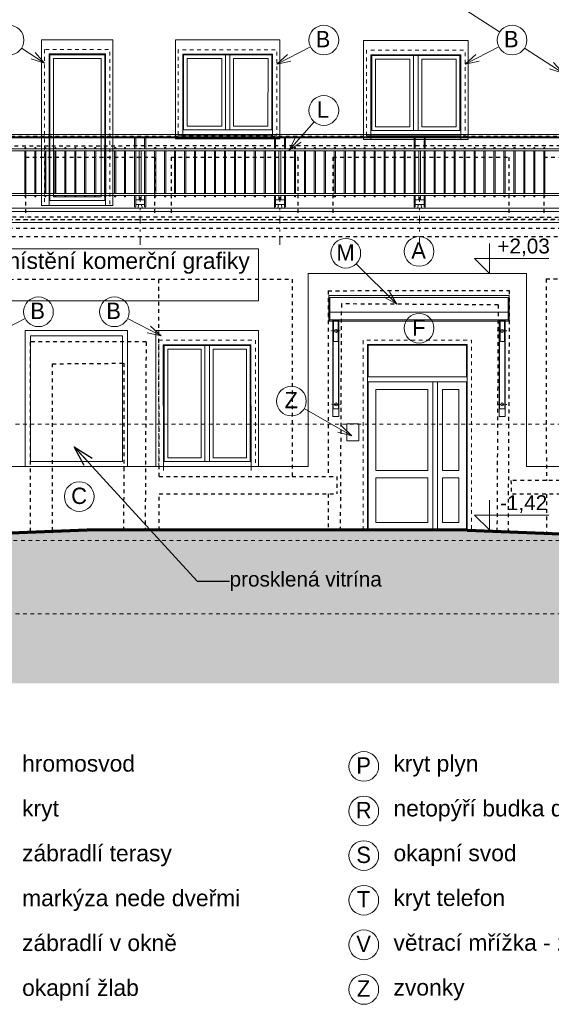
# Model space of a CAD drawing. Extents: x -52945 to 232648, y -59447 to 21255.
# Tile 9 of 21: x 2315 to 9473, y -33052 to -19807. Entities that reach past the tile are written whole.
import ezdxf

# ---------------------------------------------------------------- set-up
doc = ezdxf.new("R2010")
doc.units = 0
doc.header["$MEASUREMENT"] = 0
for name, pattern in [('Čerchovaná S', [290, 100, -80, 30, -80]), ('ČERCHOVANÁ2', [5, 2.5, -1.25, 0, -1.25]), ('čárkovaná S', [100, 50, -50]), ('ČÁRKOVANÁ2', [9.525, 6.35, -3.175])]:
    doc.linetypes.add(name, pattern=pattern)
doc.layers.add('2D kreslení - obecné_Číslo_pera__241', color=9, linetype='Continuous', lineweight=13, true_color=0x808080)
doc.layers.add('vodorovné konstrukce_Číslo_pera__241', color=9, linetype='Continuous', lineweight=13, true_color=0x808080)
for name, color, linetype, lineweight in [('2D VÝPLNĚ_Číslo_pera__4', 91, 'Continuous', 13), ('2D ČÁRY_Číslo_pera__1', 7, 'Continuous', 15), ('2D ČÁRY_Číslo_pera__3', 150, 'Continuous', 13), ('blok I_komíny_Číslo_pera__1', 7, 'Continuous', 15), ('blok P_pohled2_ADSL_Číslo_pera__1', 7, 'Continuous', 15), ('blok P_pohled2_fasáda_Číslo_pera__1', 7, 'Continuous', 15), ('blok P_pohled2_fasáda_Číslo_pera__2', 1, 'Continuous', 25), ('blok P_pohled2_okna_Číslo_pera__2', 1, 'Continuous', 25), ('blok P_pohled2_terén_Číslo_pera__6', 190, 'Continuous', 70), ('KRESBA_Číslo_pera__1', 7, 'Continuous', 15), ('KRESBA_Číslo_pera__4', 91, 'Continuous', 13), ('OSY_Číslo_pera__1', 7, 'Continuous', 15), ('POZNÁMKY.POPISKA_Číslo_pera__4', 91, 'Continuous', 13), ('POZNÁMKY.TEXT_Číslo_pera__4', 91, 'Continuous', 13), ('čárkovaná_Číslo_pera__1', 7, 'Continuous', 15), ('ŠROUBY_Číslo_pera__3', 150, 'Continuous', 13)]:
    doc.layers.add(name, color=color, linetype=linetype, lineweight=lineweight)
doc.layers.add('vodorovné konstrukce', color=7, linetype='Continuous')
doc.styles.add('GENERATED_STYLE_1', font='arial.ttf')
doc.styles.add('GENERATED_STYLE_3', font='txt')
doc.styles.get("Standard").update_dxf_attribs({"font": 'txt', "bigfont": 'BIGFONT.SHX'})
doc.dimstyles.new('GENERATED_STYLE__3', dxfattribs={"dimtxt": 0.18, "dimasz": 273.6, "dimexe": 0.18, "dimexo": 0.0625, "dimgap": 0.09, "dimtad": 0, "dimtih": 1, "dimtoh": 1, "dimdec": 4, "dimzin": 0, "dimdsep": 46, "dimtxsty": 'Standard', "dimcen": 0.09, "dimadec": 0, "dimazin": 0, "dimtfac": 1, "dimtdec": 4, "dimtmove": 0, "dimatfit": 3, "dimldrblk": 'ARROWHEAD_3', "dimfxl": 1, "dimtolj": 1, "dimtzin": 0, "dimarcsym": 0})

# ---------------------------------------------------------------- blocks, each defined once
blk = doc.blocks.new('LINE_12027', base_point=(8313, -20403))
at = {"layer": 'vodorovné konstrukce_Číslo_pera__241', "linetype": 'Continuous'}
for q in [(8766, -20172), (8456, -20274), (8502, -20363)]:
    blk.add_line((8313, -20403), q, dxfattribs=at)
blk = doc.blocks.new('LINE_12028', base_point=(9632, -20526))
at = {"layer": 'vodorovné konstrukce_Číslo_pera__241', "linetype": 'Continuous'}
for q in [(9112, -20190), (9503, -20383), (9448, -20467)]:
    blk.add_line((9632, -20526), q, dxfattribs=at)
blk = doc.blocks.new('LINE_12029', base_point=(7918, -19416))
at = {"layer": 'vodorovné konstrukce_Číslo_pera__241', "linetype": 'Continuous'}
for q in [(8776, -19972), (8101, -19475), (8047, -19559)]:
    blk.add_line((7918, -19416), q, dxfattribs=at)
blk = doc.blocks.new('LINE_12031', base_point=(2651, -20392))
at = {"layer": 'vodorovné konstrukce_Číslo_pera__241', "linetype": 'Continuous'}
for q in [(2340, -20190), (2522, -20248), (2468, -20332)]:
    blk.add_line((2651, -20392), q, dxfattribs=at)
blk = doc.blocks.new('LINE_12047', base_point=(5778, -20403))
at = {"layer": 'vodorovné konstrukce_Číslo_pera__241', "linetype": 'Continuous'}
for q in [(6232, -20172), (5922, -20274), (5967, -20363)]:
    blk.add_line((5778, -20403), q, dxfattribs=at)
blk = doc.blocks.new('LINE_12038', base_point=(1937, -24058))
at = {"layer": 'vodorovné konstrukce_Číslo_pera__241', "linetype": 'Continuous'}
for q in [(2390, -23827), (2080, -23929), (2125, -24018)]:
    blk.add_line((1937, -24058), q, dxfattribs=at)
blk = doc.blocks.new('LINE_12039', base_point=(4222, -24058))
at = {"layer": 'vodorovné konstrukce_Číslo_pera__241', "linetype": 'Continuous'}
for q in [(3768, -23827), (4078, -23929), (4033, -24018)]:
    blk.add_line((4222, -24058), q, dxfattribs=at)
blk = doc.blocks.new('LINE_12045', base_point=(7391, -23635))
at = {"layer": 'vodorovné konstrukce_Číslo_pera__241', "linetype": 'Continuous'}
for q in [(6847, -23091), (7224, -23538), (7295, -23468)]:
    blk.add_line((7391, -23635), q, dxfattribs=at)
blk = doc.blocks.new('LINE_12046', base_point=(6787, -25406))
at = {"layer": 'vodorovné konstrukce_Číslo_pera__241', "linetype": 'Continuous'}
for q in [(6146, -25037), (6650, -25270), (6600, -25356)]:
    blk.add_line((6787, -25406), q, dxfattribs=at)
blk = doc.blocks.new('LINE_12048', base_point=(5943, -21562))
at = {"layer": 'vodorovné konstrukce_Číslo_pera__241', "linetype": 'Continuous'}
for q in [(6278, -21179), (6028, -21388), (6104, -21454)]:
    blk.add_line((5943, -21562), q, dxfattribs=at)
blk = doc.blocks.new('ARROWHEAD_3')
at = {"linetype": 'Continuous'}
blk.add_line((0, 0), (-1, 0), dxfattribs=at)
at = {"linetype": 'Continuous', "flags": 128}
blk.add_lwpolyline([(-1, 0.2679), (0, 0), (-1, -0.2679)], dxfattribs=at)

msp = doc.modelspace()

# ---------------------------------------------------------------- hatches: boundary and pattern name
at = {"layer": '2D VÝPLNĚ_Číslo_pera__4', "linetype": 'Continuous'}
msp.add_hatch(color=256, dxfattribs=at).paths.add_polyline_path([(-5492, -26889), (-5492, -28732), (53131, -28732), (53131, -26436), (48031, -26438), (40438, -26636), (23061, -26648), (15504, -26716), (15503, -26811), (11778, -26811), (8342, -26674), (3222, -26670), (-116, -26796), (-115, -26866)], flags=0)

# ---------------------------------------------------------------- linework, layer by layer
at = {"layer": '2D kreslení - obecné_Číslo_pera__241', "linetype": 'Continuous'}
for centre in [(2172, -20081), (6410, -20081), (8944, -20081), (6410, -21028), (6706, -22949), (7692, -22924), (2568, -23736), (3590, -23736), (7692, -23958), (5973, -24937), (3118, -26222), (6948, -29852), (6948, -30452), (6948, -31052), (6948, -31652), (6948, -32252), (6948, -32852)]:
    msp.add_circle(centre, 200, dxfattribs=at)
at = {"layer": '2D ČÁRY_Číslo_pera__1', "linetype": 'Continuous'}
for p, q in [((65, -21384), (15334, -21384)), ((85, -21350), (15314, -21350)), ((99, -21395), (15302, -21395)), ((99, -21545), (15302, -21545)), ((99, -21570), (15302, -21570)), ((3924, -21540), (3949, -21540)), ((3924, -21545), (3924, -21540)), ((3924, -22145), (3924, -21570)), ((3949, -21545), (3949, -21540)), ((3949, -22145), (3949, -21570)), ((5806, -21540), (5831, -21540)), ((5806, -21545), (5806, -21540)), ((5806, -22145), (5806, -21570)), ((5831, -21545), (5831, -21540)), ((5831, -22145), (5831, -21570)), ((7688, -21540), (7713, -21540)), ((7688, -21545), (7688, -21540)), ((7688, -22145), (7688, -21570)), ((7713, -21545), (7713, -21540)), ((7713, -22145), (7713, -21570)), ((99, -22145), (15302, -22145)), ((99, -22170), (15302, -22170)), ((3877, -22231), (3997, -22231)), ((3924, -22231), (3924, -22170)), ((3949, -22231), (3949, -22170)), ((5759, -22231), (5879, -22231)), ((5806, -22231), (5806, -22170)), ((5831, -22231), (5831, -22170)), ((7640, -22231), (7760, -22231)), ((7688, -22231), (7688, -22170)), ((7713, -22231), (7713, -22170)), ((-138, -22342), (15538, -22342)), ((3877, -22291), (3997, -22291)), ((5759, -22291), (5879, -22291)), ((7640, -22291), (7760, -22291)), ((-360, -22385), (15761, -22385)), ((-360, -22535), (15761, -22535)), ((9139, -23219), (6200, -23219)), ((6200, -25819), (6200, -23219)), ((9139, -25819), (9139, -23219)), ((7009, -24610), (7009, -24187)), ((8329, -24610), (8329, -24188)), ((6200, -25819), (-247, -25819)), ((11778, -25819), (9139, -25819))]:
    msp.add_line(p, q, dxfattribs=at)
at = {"layer": '2D ČÁRY_Číslo_pera__1', "linetype": 'čárkovaná S'}
msp.add_line((99, -21375), (15302, -21375), dxfattribs=at)
at = {"layer": '2D ČÁRY_Číslo_pera__1', "linetype": 'Continuous', "flags": 128}
for points in [[(3471, -22308), (3571, -22308), (3571, -20077), (2611, -20077), (2611, -22308), (2710, -22308)], [(5718, -21360), (5718, -21410), (5818, -21410), (5819, -20079), (4411, -20079), (4411, -21410), (4511, -21410), (4511, -21360)], [(8253, -21368), (8253, -21418), (8353, -21418), (8353, -20087), (6946, -20087), (6945, -21418), (7045, -21418), (7045, -21368)], [(5145, -21290), (5145, -20280), (5085, -20280), (5085, -21290)], [(7679, -21298), (7679, -20288), (7619, -20288), (7619, -21298)], [(3862, -21395), (3862, -21545)], [(3877, -21545), (3877, -21395)], [(3997, -21395), (3997, -21545)], [(4012, -21545), (4012, -21395)], [(5744, -21395), (5744, -21545)], [(5759, -21545), (5759, -21395)], [(5879, -21395), (5879, -21545)], [(5894, -21545), (5894, -21395)], [(7625, -21395), (7625, -21545)], [(7640, -21545), (7640, -21395)], [(7760, -21395), (7760, -21545)], [(7775, -21545), (7775, -21395)], [(2399, -21545), (2399, -21525), (2384, -21525), (2384, -21545)], [(2384, -21570), (2384, -22145)], [(2399, -22145), (2399, -21570)], [(2534, -21545), (2534, -21525), (2519, -21525), (2519, -21545)], [(2519, -21570), (2519, -22145)], [(2534, -22145), (2534, -21570)], [(2668, -21545), (2668, -21525), (2653, -21525), (2653, -21545)], [(2653, -21570), (2653, -22145)], [(2668, -22145), (2668, -21570)], [(2802, -21545), (2802, -21525), (2787, -21525), (2787, -21545)], [(2787, -21570), (2787, -22145)], [(2802, -22145), (2802, -21570)], [(2936, -21545), (2936, -21525), (2921, -21525), (2921, -21545)], [(2921, -21570), (2921, -22145)], [(2936, -22145), (2936, -21570)], [(3071, -21545), (3071, -21525), (3056, -21525), (3056, -21545)], [(3056, -21570), (3056, -22145)], [(3071, -22145), (3071, -21570)], [(3205, -21545), (3205, -21525), (3190, -21525), (3190, -21545)], [(3190, -21570), (3190, -22145)], [(3205, -22145), (3205, -21570)], [(3339, -21545), (3339, -21525), (3324, -21525), (3324, -21545)], [(3324, -21570), (3324, -22145)], [(3339, -22145), (3339, -21570)], [(3473, -21545), (3473, -21525), (3458, -21525), (3458, -21545)], [(3458, -21570), (3458, -22145)], [(3473, -22145), (3473, -21570)], [(3608, -21545), (3608, -21525), (3593, -21525), (3593, -21545)], [(3593, -21570), (3593, -22145)], [(3608, -22145), (3608, -21570)], [(3742, -21545), (3742, -21525), (3727, -21525), (3727, -21545)], [(3727, -21570), (3727, -22145)], [(3742, -22145), (3742, -21570)], [(3862, -21570), (3862, -22145)], [(3877, -22145), (3877, -21570)], [(3997, -21570), (3997, -22145)], [(4012, -22145), (4012, -21570)], [(4147, -21545), (4147, -21525), (4132, -21525), (4132, -21545)], [(4132, -21570), (4132, -22145)], [(4147, -22145), (4147, -21570)], [(4281, -21545), (4281, -21525), (4266, -21525), (4266, -21545)], [(4266, -21570), (4266, -22145)], [(4281, -22145), (4281, -21570)], [(4415, -21545), (4415, -21525), (4400, -21525), (4400, -21545)], [(4400, -21570), (4400, -22145)], [(4415, -22145), (4415, -21570)], [(4550, -21545), (4550, -21525), (4535, -21525), (4535, -21545)], [(4535, -21570), (4535, -22145)], [(4550, -22145), (4550, -21570)], [(4684, -21545), (4684, -21525), (4669, -21525), (4669, -21545)], [(4669, -21570), (4669, -22145)], [(4684, -22145), (4684, -21570)], [(4818, -21545), (4818, -21525), (4803, -21525), (4803, -21545)], [(4803, -21570), (4803, -22145)], [(4818, -22145), (4818, -21570)], [(4952, -21545), (4952, -21525), (4937, -21525), (4937, -21545)], [(4937, -21570), (4937, -22145)], [(4952, -22145), (4952, -21570)], [(5087, -21545), (5087, -21525), (5072, -21525), (5072, -21545)], [(5072, -21570), (5072, -22145)], [(5087, -22145), (5087, -21570)], [(5221, -21545), (5221, -21525), (5206, -21525), (5206, -21545)], [(5206, -21570), (5206, -22145)], [(5221, -22145), (5221, -21570)], [(5355, -21545), (5355, -21525), (5340, -21525), (5340, -21545)], [(5340, -21570), (5340, -22145)], [(5355, -22145), (5355, -21570)], [(5489, -21545), (5489, -21525), (5474, -21525), (5474, -21545)], [(5474, -21570), (5474, -22145)], [(5489, -22145), (5489, -21570)], [(5609, -21545), (5609, -21525), (5624, -21525), (5624, -21545)], [(5624, -21545), (5624, -21525), (5609, -21525), (5609, -21545)], [(5609, -22145), (5609, -21570)], [(5609, -21570), (5609, -22145)], [(5624, -21570), (5624, -22145)], [(5624, -22145), (5624, -21570)], [(5744, -21570), (5744, -22145)], [(5759, -22145), (5759, -21570)], [(5879, -21570), (5879, -22145)], [(5894, -22145), (5894, -21570)], [(6029, -21545), (6029, -21525), (6014, -21525), (6014, -21545)], [(6029, -21545), (6029, -21525), (6014, -21525), (6014, -21545)], [(6014, -21570), (6014, -22145)], [(6014, -21570), (6014, -22145)], [(6029, -22145), (6029, -21570)], [(6029, -22145), (6029, -21570)], [(6163, -21545), (6163, -21525), (6148, -21525), (6148, -21545)], [(6148, -21570), (6148, -22145)], [(6163, -22145), (6163, -21570)], [(6297, -21545), (6297, -21525), (6282, -21525), (6282, -21545)], [(6282, -21570), (6282, -22145)], [(6297, -22145), (6297, -21570)], [(6431, -21545), (6431, -21525), (6416, -21525), (6416, -21545)], [(6416, -21570), (6416, -22145)], [(6431, -22145), (6431, -21570)], [(6566, -21545), (6566, -21525), (6551, -21525), (6551, -21545)], [(6551, -21570), (6551, -22145)], [(6566, -22145), (6566, -21570)], [(6700, -21545), (6700, -21525), (6685, -21525), (6685, -21545)], [(6685, -21570), (6685, -22145)], [(6700, -22145), (6700, -21570)], [(6834, -21545), (6834, -21525), (6819, -21525), (6819, -21545)], [(6819, -21570), (6819, -22145)], [(6834, -22145), (6834, -21570)], [(6968, -21545), (6968, -21525), (6953, -21525), (6953, -21545)], [(6953, -21570), (6953, -22145)], [(6968, -22145), (6968, -21570)], [(7102, -21545), (7102, -21525), (7087, -21525), (7087, -21545)], [(7087, -21570), (7087, -22145)], [(7102, -22145), (7102, -21570)], [(7237, -21545), (7237, -21525), (7222, -21525), (7222, -21545)], [(7222, -21570), (7222, -22145)], [(7237, -22145), (7237, -21570)], [(7371, -21545), (7371, -21525), (7356, -21525), (7356, -21545)], [(7356, -21570), (7356, -22145)], [(7371, -22145), (7371, -21570)], [(7505, -21545), (7505, -21525), (7490, -21525), (7490, -21545)], [(7505, -21545), (7505, -21525), (7490, -21525), (7490, -21545)], [(7490, -21570), (7490, -22145)], [(7490, -21570), (7490, -22145)], [(7505, -22145), (7505, -21570)], [(7505, -22145), (7505, -21570)], [(7625, -21570), (7625, -22145)], [(7640, -22145), (7640, -21570)], [(7760, -21570), (7760, -22145)], [(7775, -22145), (7775, -21570)], [(7910, -21545), (7910, -21525), (7895, -21525), (7895, -21545)], [(7895, -21570), (7895, -22145)], [(7910, -22145), (7910, -21570)], [(8044, -21545), (8044, -21525), (8029, -21525), (8029, -21545)], [(8029, -21570), (8029, -22145)], [(8044, -22145), (8044, -21570)], [(8179, -21545), (8179, -21525), (8164, -21525), (8164, -21545)], [(8164, -21570), (8164, -22145)], [(8179, -22145), (8179, -21570)], [(8313, -21545), (8313, -21525), (8298, -21525), (8298, -21545)], [(8298, -21570), (8298, -22145)], [(8313, -22145), (8313, -21570)], [(8447, -21545), (8447, -21525), (8432, -21525), (8432, -21545)], [(8432, -21570), (8432, -22145)], [(8447, -22145), (8447, -21570)], [(8581, -21545), (8581, -21525), (8566, -21525), (8566, -21545)], [(8566, -21570), (8566, -22145)], [(8581, -22145), (8581, -21570)], [(8716, -21545), (8716, -21525), (8701, -21525), (8701, -21545)], [(8701, -21570), (8701, -22145)], [(8716, -22145), (8716, -21570)], [(8850, -21545), (8850, -21525), (8835, -21525), (8835, -21545)], [(8835, -21570), (8835, -22145)], [(8850, -22145), (8850, -21570)], [(8984, -21545), (8984, -21525), (8969, -21525), (8969, -21545)], [(8969, -21570), (8969, -22145)], [(8984, -22145), (8984, -21570)], [(9118, -21545), (9118, -21525), (9103, -21525), (9103, -21545)], [(9103, -21570), (9103, -22145)], [(9118, -22145), (9118, -21570)], [(9253, -21545), (9253, -21525), (9238, -21525), (9238, -21545)], [(9238, -21570), (9238, -22145)], [(9253, -22145), (9253, -21570)], [(9387, -21545), (9387, -21525), (9372, -21525), (9372, -21545)], [(9372, -21570), (9372, -22145)], [(9387, -22145), (9387, -21570)], [(2384, -22170), (2384, -22190), (2399, -22190), (2399, -22170)], [(2519, -22170), (2519, -22190), (2534, -22190), (2534, -22170)], [(2653, -22170), (2653, -22190), (2668, -22190), (2668, -22170)], [(2787, -22170), (2787, -22190), (2802, -22190), (2802, -22170)], [(2921, -22170), (2921, -22190), (2936, -22190), (2936, -22170)], [(3056, -22170), (3056, -22190), (3071, -22190), (3071, -22170)], [(3190, -22170), (3190, -22190), (3205, -22190), (3205, -22170)], [(3324, -22170), (3324, -22190), (3339, -22190), (3339, -22170)], [(3458, -22170), (3458, -22190), (3473, -22190), (3473, -22170)], [(3593, -22170), (3593, -22190), (3608, -22190), (3608, -22170)], [(3727, -22170), (3727, -22190), (3742, -22190), (3742, -22170)], [(3862, -22170), (3862, -22322), (3869, -22329), (3877, -22322), (3877, -22170)], [(3997, -22170), (3997, -22322), (4004, -22329), (4012, -22322), (4012, -22170)], [(4132, -22170), (4132, -22190), (4147, -22190), (4147, -22170)], [(4266, -22170), (4266, -22190), (4281, -22190), (4281, -22170)], [(4400, -22170), (4400, -22190), (4415, -22190), (4415, -22170)], [(4535, -22170), (4535, -22190), (4550, -22190), (4550, -22170)], [(4669, -22170), (4669, -22190), (4684, -22190), (4684, -22170)], [(4803, -22170), (4803, -22190), (4818, -22190), (4818, -22170)], [(4937, -22170), (4937, -22190), (4952, -22190), (4952, -22170)], [(5072, -22170), (5072, -22190), (5087, -22190), (5087, -22170)], [(5206, -22170), (5206, -22190), (5221, -22190), (5221, -22170)], [(5340, -22170), (5340, -22190), (5355, -22190), (5355, -22170)], [(5474, -22170), (5474, -22190), (5489, -22190), (5489, -22170)], [(5624, -22170), (5624, -22190), (5609, -22190), (5609, -22170)], [(5609, -22170), (5609, -22190), (5624, -22190), (5624, -22170)], [(5744, -22170), (5744, -22322), (5751, -22329), (5759, -22322), (5759, -22170)], [(5879, -22170), (5879, -22322), (5886, -22329), (5894, -22322), (5894, -22170)], [(6014, -22170), (6014, -22190), (6029, -22190), (6029, -22170)], [(6014, -22170), (6014, -22190), (6029, -22190), (6029, -22170)], [(6148, -22170), (6148, -22190), (6163, -22190), (6163, -22170)], [(6282, -22170), (6282, -22190), (6297, -22190), (6297, -22170)], [(6416, -22170), (6416, -22190), (6431, -22190), (6431, -22170)], [(6551, -22170), (6551, -22190), (6566, -22190), (6566, -22170)], [(6685, -22170), (6685, -22190), (6700, -22190), (6700, -22170)], [(6819, -22170), (6819, -22190), (6834, -22190), (6834, -22170)], [(6953, -22170), (6953, -22190), (6968, -22190), (6968, -22170)], [(7087, -22170), (7087, -22190), (7102, -22190), (7102, -22170)], [(7222, -22170), (7222, -22190), (7237, -22190), (7237, -22170)], [(7356, -22170), (7356, -22190), (7371, -22190), (7371, -22170)], [(7490, -22170), (7490, -22190), (7505, -22190), (7505, -22170)], [(7490, -22170), (7490, -22190), (7505, -22190), (7505, -22170)], [(7625, -22170), (7625, -22322), (7633, -22329), (7640, -22322), (7640, -22170)], [(7760, -22170), (7760, -22322), (7768, -22329), (7775, -22322), (7775, -22170)], [(7895, -22170), (7895, -22190), (7910, -22190), (7910, -22170)], [(8029, -22170), (8029, -22190), (8044, -22190), (8044, -22170)], [(8164, -22170), (8164, -22190), (8179, -22190), (8179, -22170)], [(8298, -22170), (8298, -22190), (8313, -22190), (8313, -22170)], [(8432, -22170), (8432, -22190), (8447, -22190), (8447, -22170)], [(8566, -22170), (8566, -22190), (8581, -22190), (8581, -22170)], [(8701, -22170), (8701, -22190), (8716, -22190), (8716, -22170)], [(8835, -22170), (8835, -22190), (8850, -22190), (8850, -22170)], [(8969, -22170), (8969, -22190), (8984, -22190), (8984, -22170)], [(9103, -22170), (9103, -22190), (9118, -22190), (9118, -22170)], [(9238, -22170), (9238, -22190), (9253, -22190), (9253, -22170)], [(9372, -22170), (9372, -22190), (9387, -22190), (9387, -22170)], [(3921, -22291), (3907, -22342)], [(3953, -22291), (3967, -22342)], [(5802, -22291), (5789, -22342)], [(5835, -22291), (5848, -22342)], [(7684, -22291), (7670, -22342)], [(7717, -22291), (7730, -22342)], [(3769, -25819), (3769, -23988), (2389, -23988), (2389, -25819)], [(4149, -25819), (4149, -23988), (5529, -23988), (5530, -25819)], [(4810, -25749), (4810, -24189), (4870, -24189), (4870, -25749)], [(4250, -25819), (4250, -25869)], [(5430, -25869), (5430, -25819)]]:
    msp.add_lwpolyline(points, dxfattribs=at)
at = {"layer": '2D ČÁRY_Číslo_pera__1', "linetype": 'čárkovaná S', "flags": 128}
for points in [[(2651, -20208), (2651, -22308), (3531, -22308), (3531, -20208)], [(4451, -21360), (5778, -21360), (5779, -20210), (4451, -20210)], [(6985, -21368), (8313, -21368), (8313, -20218), (6986, -20218)], [(5489, -25819), (4189, -25819), (4189, -24119), (5489, -24119)], [(6940, -26670), (6939, -24119), (8399, -24117), (8400, -26674)]]:
    msp.add_lwpolyline(points, close=True, dxfattribs=at)
at = {"layer": '2D ČÁRY_Číslo_pera__1', "linetype": 'Continuous', "flags": 128}
for points in [[(2710, -22308), (3471, -22308), (3471, -20268), (2711, -20268)], [(2720, -22238), (3461, -22238), (3461, -20278), (2721, -20278)], [(2770, -22188), (3411, -22188), (3411, -20328), (2771, -20328)], [(4511, -21360), (5718, -21360), (5719, -20270), (4511, -20270)], [(4521, -21290), (5708, -21290), (5709, -20280), (4521, -20280)], [(4571, -21240), (5035, -21240), (5035, -20330), (4571, -20330)], [(5195, -21240), (5658, -21240), (5659, -20330), (5195, -20330)], [(7045, -21368), (8253, -21368), (8253, -20278), (7045, -20278)], [(7055, -21298), (8243, -21298), (8243, -20288), (7055, -20288)], [(7105, -21248), (7569, -21248), (7569, -20338), (7105, -20338)], [(7729, -21248), (8193, -21248), (8193, -20338), (7729, -20338)], [(629, -23588), (5529, -23588), (5529, -22889), (629, -22889)], [(2389, -25819), (3769, -25819), (3769, -23988), (2389, -23988)], [(2459, -25749), (3699, -25749), (3699, -24058), (2459, -24058)], [(5430, -25819), (4250, -25819), (4249, -24179), (5429, -24179)], [(5420, -25749), (4260, -25749), (4259, -24189), (5419, -24189)], [(4760, -25699), (4310, -25699), (4309, -24239), (4760, -24239)], [(5370, -25699), (4920, -25699), (4920, -24239), (5369, -24239)], [(7879, -26670), (7879, -24680), (7939, -24680), (7939, -26670)], [(7109, -24780), (7809, -24780), (7809, -25870), (7109, -25870)], [(8009, -25870), (8009, -24780), (8229, -24780), (8229, -25870)], [(7109, -25970), (7809, -25970), (7809, -26570), (7109, -26570)], [(8009, -26570), (8009, -25970), (8229, -25970), (8229, -26570)]]:
    msp.add_lwpolyline(points, close=True, dxfattribs=at)
at = {"layer": '2D ČÁRY_Číslo_pera__3', "linetype": 'čárkovaná S'}
for p, q in [((171111, -22497), (-52945, -22497)), ((171111, -25247), (-52945, -25247)), ((15783, -26811), (-29628, -26811)), ((171111, -27797), (-5492, -27797))]:
    msp.add_line(p, q, dxfattribs=at)
at = {"layer": 'blok I_komíny_Číslo_pera__1', "linetype": 'Continuous'}
for p, q in [((6999, -26670), (6999, -24177)), ((6999, -24177), (8339, -24178)), ((7009, -24187), (8329, -24188)), ((8339, -26670), (8339, -24178)), ((7009, -24610), (8329, -24610)), ((7009, -24680), (8329, -24680)), ((7009, -26670), (7009, -24680)), ((8329, -26670), (8329, -24680))]:
    msp.add_line(p, q, dxfattribs=at)
at = {"layer": 'blok P_pohled2_ADSL_Číslo_pera__1', "linetype": 'Continuous', "flags": 128}
msp.add_lwpolyline([(6722, -25243), (6882, -25243), (6882, -25473), (6722, -25473)], close=True, dxfattribs=at)
at = {"layer": 'blok P_pohled2_fasáda_Číslo_pera__1', "linetype": 'Continuous'}
msp.add_line((6587, -25952), (6587, -25952), dxfattribs=at)
msp.add_line((6587, -25952), (6587, -25952), dxfattribs=at)
at = {"layer": 'blok P_pohled2_fasáda_Číslo_pera__2', "linetype": 'čárkovaná S'}
for p, q in [((-53, -21502), (15462, -21499)), ((2392, -21657), (4129, -21657)), ((2392, -21657), (2392, -22462)), ((4129, -21657), (4129, -22461)), ((4353, -21657), (6062, -21657)), ((4353, -21657), (4354, -22461)), ((6062, -21657), (6062, -22461)), ((6532, -21657), (8902, -21657)), ((6532, -21657), (6533, -22461)), ((8902, -21656), (8903, -22463)), ((9372, -21657), (11121, -21657)), ((9372, -21657), (9373, -22464)), ((-181, -22459), (15624, -22465)), ((15623, -22495), (-181, -22499)), ((-133, -22613), (15564, -22609)), ((8, -22726), (15423, -22722)), ((6469, -23452), (8907, -23451)), ((6469, -23452), (6470, -25952)), ((8907, -23451), (8891, -26675)), ((6646, -23630), (6631, -26670)), ((8756, -23643), (6646, -23630)), ((8756, -23643), (8741, -26675)), ((2457, -24142), (2455, -26687)), ((4017, -24142), (2457, -24142)), ((4017, -24142), (4005, -26675)), ((5984, -25952), (6587, -25952)), ((6587, -25952), (6587, -26183)), ((8930, -26004), (8932, -26189)), ((9406, -26004), (8930, -26004)), ((4192, -26674), (4192, -26183)), ((4192, -26183), (6587, -26183)), ((6470, -26183), (6470, -26670)), ((11198, -26187), (8932, -26189)), ((9406, -26189), (9406, -26690))]:
    msp.add_line(p, q, dxfattribs=at)
at = {"layer": 'blok P_pohled2_okna_Číslo_pera__2', "linetype": 'čárkovaná S'}
for p, q in [((484, -23301), (5983, -23296)), ((4192, -25952), (4189, -23298)), ((5983, -23296), (5984, -25952)), ((9404, -23294), (14950, -23297)), ((9404, -23294), (9406, -26004)), ((2757, -24435), (3716, -24428)), ((2758, -26683), (2757, -24435)), ((3716, -24428), (3715, -26678)), ((4192, -25952), (5984, -25952)), ((11188, -26003), (9406, -26004))]:
    msp.add_line(p, q, dxfattribs=at)
at = {"layer": 'blok P_pohled2_terén_Číslo_pera__6', "linetype": 'Continuous'}
for p, q in [((-116, -26796), (3222, -26670)), ((8342, -26674), (3222, -26670)), ((8342, -26674), (11778, -26811))]:
    msp.add_line(p, q, dxfattribs=at)
at = {"layer": 'KRESBA_Číslo_pera__1', "linetype": 'Continuous'}
for p, q in [((6477, -23518), (8907, -23518)), ((6477, -23518), (6477, -23859)), ((8892, -23543), (6492, -23543)), ((6492, -23543), (6492, -23843)), ((8892, -23543), (8892, -23843)), ((8907, -23518), (8907, -23859)), ((6492, -23743), (8892, -23743)), ((6480, -23863), (8904, -23863)), ((6492, -23843), (8892, -23843)), ((6532, -23843), (6532, -25143)), ((6537, -23848), (6537, -25043)), ((6607, -23848), (6607, -25043)), ((6612, -23843), (6612, -25143)), ((8772, -23843), (8772, -25143)), ((8777, -23848), (8777, -25043)), ((8847, -23848), (8847, -25043)), ((8852, -23843), (8852, -25143)), ((6612, -25143), (6532, -25143)), ((6607, -25043), (6537, -25043)), ((8772, -25143), (8852, -25143)), ((8777, -25043), (8847, -25043))]:
    msp.add_line(p, q, dxfattribs=at)
at = {"layer": 'KRESBA_Číslo_pera__1', "linetype": 'Continuous', "flags": 128}
for points in [[(4511, -21410), (5718, -21410), (5718, -21360), (4511, -21360)], [(7045, -21418), (8253, -21418), (8253, -21368), (7045, -21368)]]:
    msp.add_lwpolyline(points, close=True, dxfattribs=at)
for points in [[(6480, -23863, -0.607704), (6478, -23856), (6492, -23843)], [(8904, -23863, 0.607704), (8906, -23856), (8892, -23843)]]:
    msp.add_lwpolyline(points, format="xyb", dxfattribs=at)
at = {"layer": 'KRESBA_Číslo_pera__1', "linetype": 'Continuous'}
for centre in [(6574, -23993), (8811, -23993), (6574, -24983), (8811, -24983)]:
    msp.add_circle(centre, 20, dxfattribs=at)
at = {"layer": 'KRESBA_Číslo_pera__4', "linetype": 'Continuous', "flags": 128}
for points in [[(8639, -22819), (8639, -23219), (8439, -23019), (9439, -23019)], [(8639, -26271), (8639, -26671), (8439, -26471), (9439, -26471)]]:
    msp.add_lwpolyline(points, dxfattribs=at)
at = {"layer": 'OSY_Číslo_pera__1', "linetype": 'ČERCHOVANÁ2'}
for p, q in [((6506, -23993), (6639, -23993)), ((8744, -23993), (8877, -23993)), ((6507, -24983), (6640, -24983)), ((8744, -24983), (8877, -24983))]:
    msp.add_line(p, q, dxfattribs=at)
at = {"layer": 'čárkovaná_Číslo_pera__1', "linetype": 'ČÁRKOVANÁ2'}
for p, q in [((6612, -23848), (6532, -23848)), ((6602, -23853), (6542, -23853)), ((6542, -24136), (6542, -23853)), ((6602, -24136), (6602, -23853)), ((8772, -23848), (8852, -23848)), ((8782, -23853), (8842, -23853)), ((8782, -24136), (8782, -23853)), ((8842, -24136), (8842, -23853)), ((6542, -24136), (6602, -24136)), ((8842, -24136), (8782, -24136))]:
    msp.add_line(p, q, dxfattribs=at)
at = {"layer": 'ŠROUBY_Číslo_pera__3', "linetype": 'Čerchovaná S'}
for p, q in [((3937, -22837), (3937, -22192)), ((5819, -22837), (5819, -22192)), ((7700, -22837), (7700, -22192))]:
    msp.add_line(p, q, dxfattribs=at)
at = {"layer": 'ŠROUBY_Číslo_pera__3', "linetype": 'Continuous'}
for p, q in [((3949, -22213), (3951, -22214)), ((5831, -22213), (5832, -22214)), ((7712, -22213), (7714, -22214))]:
    msp.add_line(p, q, dxfattribs=at)

# ---------------------------------------------------------------- block references
at = {"layer": 'vodorovné konstrukce', "linetype": 'Continuous'}
for name, p in [('LINE_12029', (7918, -19416)), ('LINE_12031', (2651, -20392)), ('LINE_12047', (5778, -20403)), ('LINE_12027', (8313, -20403)), ('LINE_12028', (9632, -20526)), ('LINE_12048', (5943, -21562)), ('LINE_12045', (7391, -23635)), ('LINE_12038', (1937, -24058)), ('LINE_12039', (4222, -24058)), ('LINE_12046', (6787, -25406))]:
    msp.add_blockref(name, p, dxfattribs=at)

# ---------------------------------------------------------------- texts
at = {"layer": 'POZNÁMKY.POPISKA_Číslo_pera__4', "linetype": 'Continuous', "insert": (5141, -27362), "char_height": 200, "width": 2007.78, "attachment_point": 4, "style": 'GENERATED_STYLE_1'}
msp.add_mtext('{prosklená vitrína}', dxfattribs=at)
at = {"layer": 'POZNÁMKY.TEXT_Číslo_pera__4', "linetype": 'Continuous'}
for s, insert, char_height, attachment_point, style in [('{B}', (6301, -20068), 220, 4, 'GENERATED_STYLE_3'), ('{B}', (8836, -20068), 220, 4, 'GENERATED_STYLE_3'), ('{L}', (6317, -21015), 220, 4, 'GENERATED_STYLE_3'), ('{A}', (7588, -22911), 220, 4, 'GENERATED_STYLE_3'), ('{+2,03}', (8746, -22870), 200, 4, 'GENERATED_STYLE_1'), ('{vlis pro umístění komerční grafiky}', (836, -22939), 220, 1, 'GENERATED_STYLE_1'), ('{M}', (6580, -22937), 220, 4, 'GENERATED_STYLE_3'), ('{B}', (2459, -23723), 220, 4, 'GENERATED_STYLE_3'), ('{B}', (3482, -23723), 220, 4, 'GENERATED_STYLE_3'), ('{F}', (7600, -23946), 220, 4, 'GENERATED_STYLE_3'), ('{Z}', (5881, -24924), 220, 4, 'GENERATED_STYLE_3'), ('{C}', (3009, -26213), 220, 4, 'GENERATED_STYLE_3'), ('{-1,42}', (8781, -26323), 200, 4, 'GENERATED_STYLE_1'), ('{P}', (6848, -29839), 220, 4, 'GENERATED_STYLE_3'), ('{R}', (6840, -30439), 220, 4, 'GENERATED_STYLE_3'), ('{S}', (6848, -31043), 220, 4, 'GENERATED_STYLE_3'), ('{T}', (6856, -31639), 220, 4, 'GENERATED_STYLE_3'), ('{V}', (6848, -32239), 220, 4, 'GENERATED_STYLE_3'), ('{Z}', (6856, -32839), 220, 4, 'GENERATED_STYLE_3')]:
    msp.add_mtext(s, dxfattribs=dict(at, insert=insert, char_height=char_height, attachment_point=attachment_point, style=style))
at = {"layer": 'POZNÁMKY.TEXT_Číslo_pera__4', "linetype": 'Continuous', "char_height": 220, "attachment_point": 1, "style": 'GENERATED_STYLE_1'}
for s, insert, line_spacing_factor in [('{hromosvod\\Pkryt\\Pzábradlí terasy\\Pmarkýza nede dveřmi\\Pzábradlí v okně\\Pokapní žlab}', (2348, -29702), 1.64511), ('{kryt plyn\\Pnetopýří budka do zateplení\\Pokapní svod\\Pkryt telefon\\Pvětrací mřížka - zrušeno\\Pzvonky}', (7348, -29702), 1.642706)]:
    msp.add_mtext(s, dxfattribs=dict(at, insert=insert, line_spacing_factor=line_spacing_factor))

# ---------------------------------------------------------------- leaders
at = {"layer": 'POZNÁMKY.POPISKA_Číslo_pera__4', "linetype": 'Continuous', "annotation_type": 0, "has_hookline": 1, "hookline_direction": 0, "text_width": 1181}
msp.add_leader([(3051, -25551), (4705, -27362), (5140, -27362)], dimstyle='GENERATED_STYLE__3', dxfattribs=at)

doc.saveas('drawing.dxf')
